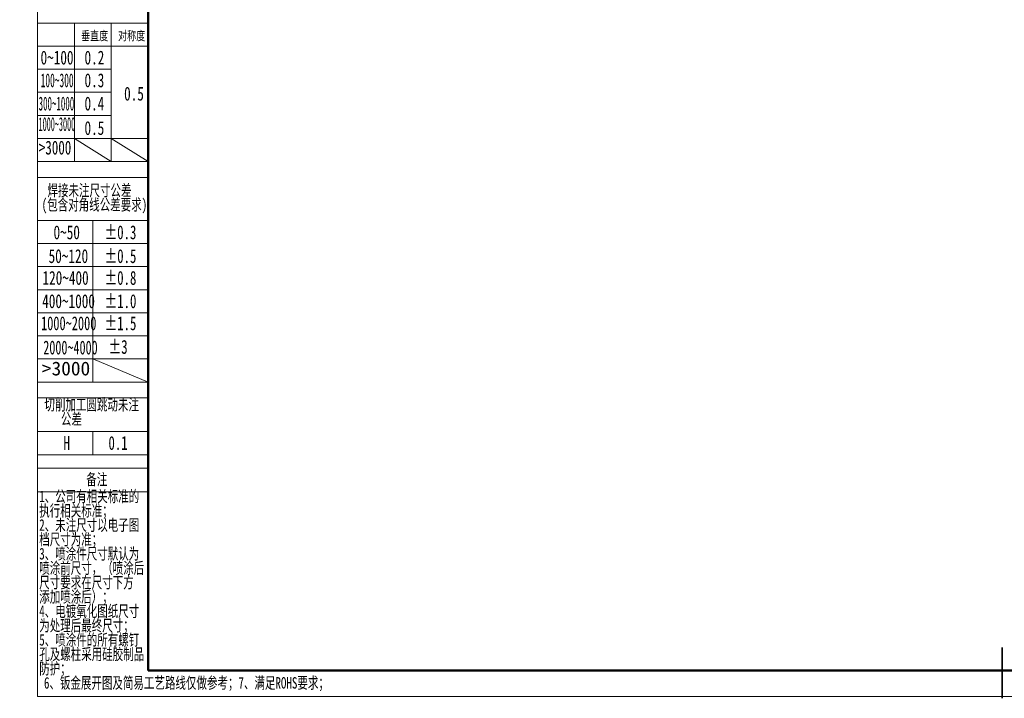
# Model space of a CAD drawing. Header units: millimetres. Extents: x -4 to 420, y 0 to 297.
# Tile 1 of 10: x -4 to 209, y 0 to 147. Entities that reach past the tile are written whole.
import ezdxf

# ---------------------------------------------------------------- set-up
doc = ezdxf.new("R2010")
doc.units = ezdxf.units.MM
doc.linetypes.add('CENTERX2', pattern=[20.32, 12.7, -2.54, 2.54, -2.54])
doc.layers.get('0').update_dxf_attribs({"lineweight": 18})
doc.layers.add('标注层', color=150, linetype='Continuous', lineweight=18)
doc.styles.add('SLDTEXTSTYLE0', font='txt', dxfattribs={"width": 0.7})
doc.styles.add('SLDTEXTSTYLE13', font='txt', dxfattribs={"width": 0.499682})
doc.styles.add('SLDTEXTSTYLE14', font='txt', dxfattribs={"width": 0.472346})
doc.styles.add('SLDTEXTSTYLE15', font='txt', dxfattribs={"width": 0.431677})
doc.styles.add('SLDTEXTSTYLE16', font='txt', dxfattribs={"width": 0.689585})
doc.styles.add('SLDTEXTSTYLE17', font='txt', dxfattribs={"width": 0.653082})
doc.styles.add('SLDTEXTSTYLE18', font='txt', dxfattribs={"width": 0.641279})
doc.styles.add('SLDTEXTSTYLE2', font='txt', dxfattribs={"width": 0.7})
doc.styles.add('SLDTEXTSTYLE5', font='txt', dxfattribs={"width": 0.677991})
doc.styles.add('SLDTEXTSTYLE7', font='txt', dxfattribs={"width": 1.026693})

# ---------------------------------------------------------------- blocks, each defined once
blk = doc.blocks.new('SW_NOTE_19')
at = {"layer": '标注层', "color": 0, "char_height": 2.5, "attachment_point": 2, "style": 'SLDTEXTSTYLE0'}
for s, insert, width in [('焊接未注尺寸公差', (13.75, 3.22), 39.5559), ('(包含对角线公差要求)', (14.82, 0.11), 47.8855)]:
    blk.add_mtext(s, dxfattribs=dict(at, insert=insert, width=width))
blk = doc.blocks.new('SW_NOTE_20')
at = {"layer": '标注层', "color": 0, "char_height": 2.5, "attachment_point": 2, "style": 'SLDTEXTSTYLE0'}
for s, insert, width in [('切削加工圆跳动未注', (15.47, 3.22), 44.6201), ('公差', (11.09, 0.11), 9.3855)]:
    blk.add_mtext(s, dxfattribs=dict(at, insert=insert, width=width))
blk = doc.blocks.new('SW_NOTE_21')
at = {"layer": '标注层', "color": 0, "char_height": 2.5, "attachment_point": 1, "style": 'SLDTEXTSTYLE0'}
for s, insert, width in [('1、公司有相关标准的', (0, 3.22), 46.595), ('执行相关标准；', (0, 0.11), 31.1676), ('2、未注尺寸以电子图', (0, -3), 46.8687), ('档尺寸为准；', (0, -6.11), 26.1425), ('3、喷涂件尺寸默认为', (0, -9.22), 47.0056), ('喷涂前尺寸，（喷涂后', (0, -12.33), 49.2933), ('尺寸要求在尺寸下方', (0, -15.44), 44.6788), ('添加喷涂后）；', (0, -18.56), 31.1285), ('4、电镀氧化图纸尺寸', (0, -21.67), 47.1034), ('为处理后最终尺寸；', (0, -24.78), 41.1201), ('5、喷涂件的所有螺钉', (0, -27.89), 47.0447), ('孔及螺柱采用硅胶制品', (0, -31), 49.3324), ('防护；', (0, -34.11), 10.8324)]:
    blk.add_mtext(s, dxfattribs=dict(at, insert=insert, width=width))

msp = doc.modelspace()

# ---------------------------------------------------------------- linework, layer by layer
at = {"color": 7, "linetype": 'Continuous', "lineweight": 18}
for p, q in [((0, 297.4), (0, 0.4)), ((0, 0.4), (419.99, 0.4))]:
    msp.add_line(p, q, dxfattribs=at)
at = {"color": 1, "linetype": 'Continuous', "lineweight": 18}
for p, q in [((0, 290.99), (0, 0.4)), ((0, 146.34), (8, 146.34)), ((8, 146.34), (8, 116.33)), ((16, 146.34), (8, 146.34)), ((16, 146.34), (16, 116.33)), ((16, 146.34), (24, 146.34)), ((0, 141.34), (24, 141.34)), ((-0.01, 136.34), (16, 136.34)), ((-0.01, 131.34), (16, 131.34)), ((-0.01, 126.34), (16, 126.34)), ((0, 121.34), (24, 121.34)), ((8, 121.34), (16, 116.33)), ((16, 121.33), (24, 116.33)), ((0, 116.33), (24, 116.33)), ((24, 116.33), (23.97, 116.42)), ((0, 112.86), (24, 112.86)), ((0, 103.55), (12, 103.55)), ((12, 103.55), (12, 68.55)), ((24, 103.55), (12, 103.55)), ((0, 98.55), (24, 98.55)), ((0, 93.55), (24, 93.55)), ((0, 88.55), (24, 88.55)), ((0, 83.55), (24, 83.55)), ((0, 78.55), (24, 78.55)), ((0, 73.55), (24, 73.55)), ((12, 73.54), (24, 68.55)), ((0, 68.55), (24, 68.55)), ((0, 65.09), (24, 65.09)), ((0, 57.8), (24, 57.8)), ((12, 57.8), (12, 52.8)), ((0, 52.8), (24, 52.8)), ((0, 49.91), (24, 49.91)), ((0, 44.75), (24, 44.75))]:
    msp.add_line(p, q, dxfattribs=at)
at = {"color": 7, "linetype": 'Continuous', "lineweight": 50}
for q in [(24, 290.99), (414, 5.99)]:
    msp.add_line((24, 5.99), q, dxfattribs=at)
at = {"color": 1, "linetype": 'CENTERX2', "lineweight": 18}
for p, q in [((0, 146.34), (24, 146.34)), ((0, 103.55), (24, 103.55))]:
    msp.add_line(p, q, dxfattribs=at)
at = {"color": 7, "linetype": 'Continuous', "lineweight": 35}
msp.add_line((209, 10.99), (209, -0.01), dxfattribs=at)

# ---------------------------------------------------------------- block references
at = {"layer": '标注层', "color": 1}
for name, p in [('SW_NOTE_19', (-2.47, 108.13)), ('SW_NOTE_20', (-3.72, 61.68)), ('SW_NOTE_21', (0.39, 41.81))]:
    msp.add_blockref(name, p, dxfattribs=at)

# ---------------------------------------------------------------- texts
for s, insert, char_height, width, attachment_point, style in [('垂直度', (9.45, 144.61), 2, 11.6067, 1, 'SLDTEXTSTYLE0'), ('对称度', (17.47, 144.61), 2, 11.638, 1, 'SLDTEXTSTYLE0'), ('0~100', (0.68, 140.37), 3, 14.4302, 1, 'SLDTEXTSTYLE2'), ('0.2', (10.2, 140.37), 3, 8.3531, 1, 'SLDTEXTSTYLE2'), ('100~300', (0.7, 135.45), 3, 14.3038, 1, 'SLDTEXTSTYLE13'), ('0.3', (10.2, 135.45), 3, 8.3531, 1, 'SLDTEXTSTYLE2'), ('0.5', (18.78, 132.55), 3, 8.3531, 1, 'SLDTEXTSTYLE2'), ('300~1000', (0.26, 130.41), 3, 15.7695, 1, 'SLDTEXTSTYLE14'), ('0.4', (10.2, 130.41), 3, 8.5173, 1, 'SLDTEXTSTYLE2'), ('1000~3000', (0.25, 125.96), 3, 16.0613, 1, 'SLDTEXTSTYLE15'), ('0.5', (10.2, 125.1), 3, 8.3531, 1, 'SLDTEXTSTYLE2'), ('>3000', (0.3, 120.86), 3, 14.0999, 1, 'SLDTEXTSTYLE16'), ('0~50', (3.49, 102.49), 3, 11.4268, 1, 'SLDTEXTSTYLE2'), ('%%P0.3', (14.52, 102.49), 3, 13.2719, 1, 'SLDTEXTSTYLE5'), ('50~120', (2.42, 97.34), 3, 17.3631, 1, 'SLDTEXTSTYLE2'), ('%%P0.5', (14.52, 97.34), 3, 13.2719, 1, 'SLDTEXTSTYLE5'), ('120~400', (1.1, 92.62), 3, 20.038, 1, 'SLDTEXTSTYLE2'), ('%%P0.8', (14.52, 92.62), 3, 13.2947, 1, 'SLDTEXTSTYLE5'), ('400~1000', (1.03, 87.57), 3, 23.5106, 1, 'SLDTEXTSTYLE2'), ('%%P1.0', (14.52, 87.57), 3, 13.3401, 1, 'SLDTEXTSTYLE5'), ('1000~2000', (0.78, 82.78), 3, 24.299, 1, 'SLDTEXTSTYLE17'), ('%%P1.5', (14.52, 82.78), 3, 13.2719, 1, 'SLDTEXTSTYLE5'), ('2000~4000', (1.27, 77.53), 3, 24.2038, 1, 'SLDTEXTSTYLE18'), ('%%P3', (15.39, 77.67), 3, 7.4541, 1, 'SLDTEXTSTYLE5'), ('>3000', (0.96, 72.98), 3, 20.9927, 1, 'SLDTEXTSTYLE7'), ('H', (5.66, 56.83), 3, 2.7044, 1, 'SLDTEXTSTYLE5'), ('0.1', (15.39, 56.83), 3, 7.8632, 1, 'SLDTEXTSTYLE5'), ('备注', (12.86, 48.69), 2.5, 9.5028, 2, 'SLDTEXTSTYLE0'), ('6、钣金展开图及简易工艺路线仅做参考；7、满足ROHS要求；', (1.41, 4.59), 2.5, 131.2402, 1, 'SLDTEXTSTYLE0')]:
    msp.add_mtext(s, dxfattribs=dict(at, insert=insert, char_height=char_height, width=width, attachment_point=attachment_point, style=style))

doc.saveas('drawing.dxf')
